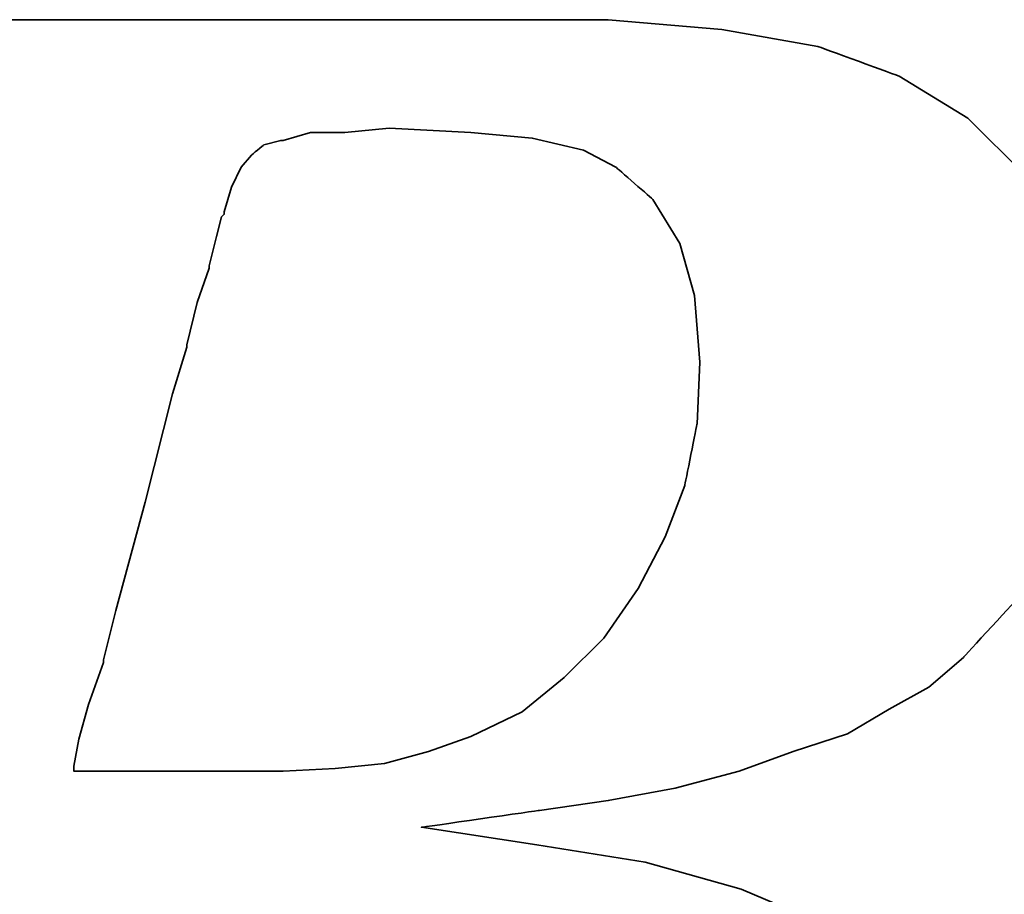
# Model space of a CAD drawing. Header units: millimetres. Extents: x 8 to 430, y 107 to 245.
# Tile 31 of 51: x 309.49 to 313.34, y 146.11 to 149.53. Entities that reach past the tile are written whole.
import ezdxf

# ---------------------------------------------------------------- set-up
doc = ezdxf.new("R2010")
doc.units = ezdxf.units.MM
doc.header["$LTSCALE"] = 0.15
doc.layers.add('DIM', color=4, linetype='CONTINUOUS')
doc.layers.add('layer 1', color=7, linetype='CONTINUOUS')

# ---------------------------------------------------------------- blocks, each defined once
blk = doc.blocks.new('TBI MOTION logo(完整正式版)')
at = {"layer": 'layer 1', "color": 22, "lineweight": 35}
for points, knots in [([(-64.65375, -6.86375), (-64.65375, -6.86375), (-64.84375, -7.29625), (-64.84375, -7.29625), (-64.84375, -7.29625), (-64.84375, -7.29625), (-64.86875, -7.34375), (-64.86875, -7.34375), (-64.86875, -7.34375), (-64.86875, -7.34375), (-64.86875, -7.36875), (-64.86875, -7.36875), (-64.86875, -7.36875), (-64.86875, -7.36875), (-65.15375, -7.65375), (-65.15375, -7.65375), (-65.15375, -7.65375), (-65.15375, -7.65375), (-65.17875, -7.65375), (-65.17875, -7.65375), (-65.17875, -7.65375), (-65.17875, -7.65375), (-65.20375, -7.67875), (-65.20375, -7.67875), (-65.20375, -7.67875), (-65.20375, -7.67875), (-65.58875, -7.87125), (-65.58875, -7.87125), (-65.58875, -7.87125), (-65.58875, -7.87125), (-65.63375, -7.87125), (-65.63375, -7.87125), (-65.63375, -7.87125), (-65.63375, -7.87125), (-65.65875, -7.89375), (-65.65875, -7.89375), (-65.65875, -7.89375), (-65.65875, -7.89375), (-66.09375, -7.94375), (-66.09375, -7.94375), (-66.09375, -7.94375), (-66.09375, -7.94375), (-66.11375, -7.94375), (-66.11375, -7.94375), (-66.11375, -7.94375), (-66.11375, -7.94375), (-66.16375, -7.94375), (-66.16375, -7.94375), (-66.16375, -7.94375), (-66.16375, -7.94375), (-66.30875, -7.94375), (-66.30875, -7.94375), (-66.30875, -7.94375), (-66.30875, -7.94375), (-66.69375, -7.94375), (-66.69375, -7.94375), (-66.69375, -7.94375), (-66.69375, -7.94375), (-67.07375, -7.94375), (-67.07375, -7.94375), (-67.07375, -7.94375), (-67.07375, -7.94375), (-67.12375, -7.94375), (-67.12375, -7.94375), (-67.12375, -7.94375), (-67.12375, -7.94375), (-67.12375, -7.96625), (-67.12375, -7.96625), (-67.12375, -7.96625), (-67.12375, -7.96625), (-67.14875, -7.99125), (-67.14875, -7.99125), (-67.14875, -7.99125), (-67.14875, -7.99125), (-67.24375, -8.34875), (-67.24375, -8.34875), (-67.24375, -8.34875), (-67.24375, -8.34875), (-67.31375, -8.68625), (-67.31375, -8.68625), (-67.31375, -8.68625), (-67.31375, -8.68625), (-67.26875, -8.68625), (-67.26875, -8.68625), (-67.26875, -8.68625), (-67.26875, -8.68625), (-67.07375, -8.68625), (-67.07375, -8.68625), (-67.07375, -8.68625), (-67.07375, -8.68625), (-66.54875, -8.68625), (-66.54875, -8.68625), (-66.54875, -8.68625), (-66.54875, -8.68625), (-65.82625, -8.68625), (-65.82625, -8.68625), (-65.82625, -8.68625), (-65.82625, -8.68625), (-65.01375, -8.68625), (-65.01375, -8.68625), (-65.01375, -8.68625), (-65.01375, -8.68625), (-64.05375, -8.68625), (-64.05375, -8.68625), (-64.05375, -8.68625), (-64.05375, -8.68625), (-62.08375, -8.68625), (-62.08375, -8.68625), (-62.08375, -8.68625), (-62.08375, -8.68625), (-60.06875, -8.68625), (-60.06875, -8.68625), (-60.06875, -8.68625), (-60.06875, -8.68625), (-59.10875, -8.68625), (-59.10875, -8.68625), (-59.10875, -8.68625), (-59.10875, -8.68625), (-58.29375, -8.68625), (-58.29375, -8.68625), (-58.29375, -8.68625), (-58.29375, -8.68625), (-57.57375, -8.68625), (-57.57375, -8.68625), (-57.57375, -8.68625), (-57.57375, -8.68625), (-57.04875, -8.68625), (-57.04875, -8.68625), (-57.04875, -8.68625), (-57.04875, -8.68625), (-56.85375, -8.68625), (-56.85375, -8.68625), (-56.85375, -8.68625), (-56.85375, -8.68625), (-56.70875, -8.68625), (-56.70875, -8.68625), (-56.70875, -8.68625), (-56.70875, -8.68625), (-56.61375, -8.68625), (-56.61375, -8.68625), (-56.61375, -8.68625), (-56.61375, -8.68625), (-56.56875, -8.68625), (-56.56875, -8.68625), (-56.56875, -8.68625), (-56.56875, -8.68625), (-55.65375, -8.63875), (-55.65375, -8.63875), (-55.65375, -8.63875), (-55.65375, -8.63875), (-54.76875, -8.51875), (-54.76875, -8.51875), (-54.76875, -8.51875), (-54.76875, -8.51875), (-53.90375, -8.30375), (-53.90375, -8.30375), (-53.90375, -8.30375), (-53.90375, -8.30375), (-53.08875, -8.03875), (-53.08875, -8.03875), (-53.08875, -8.03875), (-53.08875, -8.03875), (-52.34375, -7.65375), (-52.34375, -7.65375), (-52.34375, -7.65375), (-52.34375, -7.65375), (-51.69875, -7.29625), (-51.69875, -7.29625), (-51.69875, -7.29625), (-51.69875, -7.29625), (-51.21875, -6.91125), (-51.21875, -6.91125), (-51.21875, -6.91125), (-51.21875, -6.91125), (-50.83375, -6.50375), (-50.83375, -6.50375), (-50.83375, -6.50375), (-50.83375, -6.50375), (-50.44875, -5.94875), (-50.44875, -5.94875), (-50.44875, -5.94875), (-50.44875, -5.94875), (-50.13875, -5.30375), (-50.13875, -5.30375), (-50.13875, -5.30375), (-50.13875, -5.30375), (-49.99375, -4.65375), (-49.99375, -4.65375), (-49.99375, -4.65375), (-49.99375, -4.65375), (-49.92375, -3.98375), (-49.92375, -3.98375), (-49.92375, -3.98375), (-49.92375, -3.98375), (-49.99375, -3.19374), (-49.99375, -3.19374), (-49.99375, -3.19374), (-49.99375, -3.19374), (-50.23374, -2.44874), (-50.23374, -2.44874), (-50.23374, -2.44874), (-50.23374, -2.44874), (-50.59375, -1.87374), (-50.59375, -1.87374), (-50.59375, -1.87374), (-50.59375, -1.87374), (-51.09875, -1.31874), (-51.09875, -1.31874), (-51.09875, -1.31874), (-51.09875, -1.31874), (-51.74375, -0.81875), (-51.74375, -0.81875), (-51.74375, -0.81875), (-51.74375, -0.81875), (-52.53875, -0.48125), (-52.53875, -0.48125), (-52.53875, -0.48125), (-52.53875, -0.48125), (-53.47375, -0.21875), (-53.47375, -0.21875), (-53.47375, -0.21875), (-53.47375, -0.21875), (-54.52875, -0.04874), (-54.52875, -0.04874), (-54.52875, -0.04874), (-54.52875, -0.04874), (-55.65375, 0.12125), (-55.65375, 0.12125), (-55.65375, 0.12125), (-55.65375, 0.12125), (-54.50375, 0.28624), (-54.50375, 0.28624), (-54.50375, 0.28624), (-54.50375, 0.28624), (-53.83375, 0.38124), (-53.83375, 0.38124), (-53.83375, 0.38124), (-53.83375, 0.38124), (-53.18375, 0.50125), (-53.18375, 0.50125), (-53.18375, 0.50125), (-53.18375, 0.50125), (-52.55875, 0.66874), (-52.55875, 0.66874), (-52.55875, 0.66874), (-52.55875, 0.66874), (-52.03375, 0.86124), (-52.03375, 0.86124), (-52.03375, 0.86124), (-52.03375, 0.86124), (-51.50374, 1.03124), (-51.50374, 1.03124), (-51.50374, 1.03124), (-51.50374, 1.03124), (-51.09875, 1.27125), (-51.09875, 1.27125), (-51.09875, 1.27125), (-51.09875, 1.27125), (-50.71375, 1.48624), (-50.71375, 1.48624), (-50.71375, 1.48624), (-50.71375, 1.48624), (-50.37625, 1.77625), (-50.37625, 1.77625), (-50.37625, 1.77625), (-50.37625, 1.77625), (-49.82375, 2.37625), (-49.82375, 2.37625), (-49.82375, 2.37625), (-49.82375, 2.37625), (-49.41875, 2.99625), (-49.41875, 2.99625), (-49.41875, 2.99625), (-49.41875, 2.99625), (-49.22375, 3.76625), (-49.22375, 3.76625), (-49.22375, 3.76625), (-49.22375, 3.76625), (-49.15375, 4.50874), (-49.15375, 4.50874), (-49.15375, 4.50874), (-49.15375, 4.50874), (-49.20375, 5.25125), (-49.20375, 5.25125), (-49.20375, 5.25125), (-49.20375, 5.25125), (-49.41875, 5.92625), (-49.41875, 5.92625), (-49.41875, 5.92625), (-49.41875, 5.92625), (-49.77875, 6.47625), (-49.77875, 6.47625), (-49.77875, 6.47625), (-49.77875, 6.47625), (-50.33125, 7.02624), (-50.33125, 7.02624), (-50.33125, 7.02624), (-50.33125, 7.02624), (-51.00125, 7.43625), (-51.00125, 7.43625), (-51.00125, 7.43625), (-51.00125, 7.43625), (-51.79375, 7.72625), (-51.79375, 7.72625), (-51.79375, 7.72625), (-51.79375, 7.72625), (-52.72875, 7.89124), (-52.72875, 7.89124), (-52.72875, 7.89124), (-52.72875, 7.89124), (-53.83375, 7.98625), (-53.83375, 7.98625), (-53.83375, 7.98625), (-53.83375, 7.98625), (-53.92875, 7.98625), (-53.92875, 7.98625), (-53.92875, 7.98625), (-53.92875, 7.98625), (-54.26375, 7.98625), (-54.26375, 7.98625), (-54.26375, 7.98625), (-54.26375, 7.98625), (-54.74375, 7.98625), (-54.74375, 7.98625), (-54.74375, 7.98625), (-54.74375, 7.98625), (-55.36875, 7.98625), (-55.36875, 7.98625), (-55.36875, 7.98625), (-55.36875, 7.98625), (-56.13375, 7.98625), (-56.13375, 7.98625), (-56.13375, 7.98625), (-56.13375, 7.98625), (-56.94875, 7.98625), (-56.94875, 7.98625), (-56.94875, 7.98625), (-56.94875, 7.98625), (-58.77625, 7.98625), (-58.77625, 7.98625), (-58.77625, 7.98625), (-58.77625, 7.98625), (-60.59875, 7.98625), (-60.59875, 7.98625), (-60.59875, 7.98625), (-60.59875, 7.98625), (-61.41375, 7.98625), (-61.41375, 7.98625), (-61.41375, 7.98625), (-61.41375, 7.98625), (-62.17875, 7.98625), (-62.17875, 7.98625), (-62.17875, 7.98625), (-62.17875, 7.98625), (-62.80375, 7.98625), (-62.80375, 7.98625), (-62.80375, 7.98625), (-62.80375, 7.98625), (-63.30625, 7.98625), (-63.30625, 7.98625), (-63.30625, 7.98625), (-63.30625, 7.98625), (-63.57375, 7.98625), (-63.57375, 7.98625), (-63.57375, 7.98625), (-63.57375, 7.98625), (-63.57375, 7.96375), (-63.57375, 7.96375), (-63.57375, 7.96375), (-63.57375, 7.96375), (-63.59875, 7.94125), (-63.59875, 7.94125), (-63.59875, 7.94125), (-63.59875, 7.94125), (-63.69375, 7.55625), (-63.69375, 7.55625), (-63.69375, 7.55625), (-63.69375, 7.55625), (-63.76375, 7.24624), (-63.76375, 7.24624), (-63.76375, 7.24624), (-63.76375, 7.24624), (-63.23875, 7.24624), (-63.23875, 7.24624), (-63.23875, 7.24624), (-63.23875, 7.24624), (-62.75875, 7.24624), (-62.75875, 7.24624), (-62.75875, 7.24624), (-62.75875, 7.24624), (-62.61125, 7.24624), (-62.61125, 7.24624), (-62.61125, 7.24624), (-62.61125, 7.24624), (-62.56625, 7.24624), (-62.56625, 7.24624), (-62.56625, 7.24624), (-62.56625, 7.24624), (-62.22875, 7.24624), (-62.22875, 7.24624), (-62.22875, 7.24624), (-62.22875, 7.24624), (-62.20375, 7.24624), (-62.20375, 7.24624), (-62.20375, 7.24624), (-62.20375, 7.24624), (-62.17875, 7.21875), (-62.17875, 7.21875), (-62.17875, 7.21875), (-62.17875, 7.21875), (-61.96375, 7.17125), (-61.96375, 7.17125), (-61.96375, 7.17125), (-61.96375, 7.17125), (-61.72375, 7.12624), (-61.72375, 7.12624), (-61.72375, 7.12624), (-61.72375, 7.12624), (-61.70375, 7.12624), (-61.70375, 7.12624), (-61.70375, 7.12624), (-61.70375, 7.12624), (-61.55875, 7.07624), (-61.55875, 7.07624), (-61.55875, 7.07624), (-61.55875, 7.07624), (-61.50875, 7.07624), (-61.50875, 7.07624), (-61.50875, 7.07624), (-61.50875, 7.07624), (-61.48375, 7.02624), (-61.48375, 7.02624), (-61.48375, 7.02624), (-61.48375, 7.02624), (-61.31875, 6.83375), (-61.31875, 6.83375), (-61.31875, 6.83375), (-61.31875, 6.83375), (-61.29375, 6.81125), (-61.29375, 6.81125), (-61.29375, 6.81125), (-61.29375, 6.81125), (-61.29375, 6.78625), (-61.29375, 6.78625), (-61.29375, 6.78625), (-61.29375, 6.78625), (-61.19875, 6.50124), (-61.19875, 6.50124), (-61.19875, 6.50124), (-61.19875, 6.50124), (-61.17375, 6.45124), (-61.17375, 6.45124), (-61.17375, 6.45124), (-61.17375, 6.45124), (-61.19875, 6.40625), (-61.19875, 6.40625), (-61.19875, 6.40625), (-61.19875, 6.40625), (-61.26875, 5.99624), (-61.26875, 5.99624), (-61.26875, 5.99624), (-61.26875, 5.99624), (-61.26875, 5.85125), (-61.26875, 5.85125), (-61.26875, 5.85125), (-61.26875, 5.85125), (-61.26875, 5.82625), (-61.26875, 5.82625), (-61.26875, 5.82625), (-61.26875, 5.82625), (-61.29375, 5.80625), (-61.29375, 5.80625), (-61.29375, 5.80625), (-61.29375, 5.80625), (-61.34125, 5.66125), (-61.34125, 5.66125), (-61.34125, 5.66125), (-61.34125, 5.66125), (-61.41375, 5.44625), (-61.41375, 5.44625), (-61.41375, 5.44625), (-61.41375, 5.44625), (-61.48375, 5.15625), (-61.48375, 5.15625), (-61.48375, 5.15625), (-61.48375, 5.15625), (-61.58375, 4.82124), (-61.58375, 4.82124), (-61.58375, 4.82124), (-61.58375, 4.82124), (-61.79875, 4.00375), (-61.79875, 4.00375), (-61.79875, 4.00375), (-61.79875, 4.00375), (-62.05875, 2.99625), (-62.05875, 2.99625), (-62.05875, 2.99625), (-62.05875, 2.99625), (-62.34875, 1.91625), (-62.34875, 1.91625), (-62.34875, 1.91625), (-62.34875, 1.91625), (-62.97375, -0.41124), (-62.97375, -0.41124), (-62.97375, -0.41124), (-62.97375, -0.41124), (-63.59875, -2.75875), (-63.59875, -2.75875), (-63.59875, -2.75875), (-63.59875, -2.75875), (-63.88375, -3.86374), (-63.88375, -3.86374), (-63.88375, -3.86374), (-63.88375, -3.86374), (-64.14875, -4.82374), (-64.14875, -4.82374), (-64.14875, -4.82374), (-64.14875, -4.82374), (-64.36375, -5.64125), (-64.36375, -5.64125), (-64.36375, -5.64125), (-64.36375, -5.64125), (-64.43625, -5.97625), (-64.43625, -5.97625), (-64.43625, -5.97625), (-64.43625, -5.97625), (-64.50875, -6.28625), (-64.50875, -6.28625), (-64.50875, -6.28625), (-64.50875, -6.28625), (-64.50875, -6.30875), (-64.50875, -6.30875), (-64.50875, -6.30875), (-64.50875, -6.30875), (-64.57875, -6.50375), (-64.57875, -6.50375), (-64.57875, -6.50375), (-64.57875, -6.50375), (-64.62875, -6.69625), (-64.62875, -6.69625), (-64.62875, -6.69625), (-64.62875, -6.69625), (-64.62875, -6.76875), (-64.62875, -6.76875), (-64.62875, -6.76875), (-64.62875, -6.76875), (-64.62875, -6.81375), (-64.62875, -6.81375), (-64.62875, -6.81375), (-64.62875, -6.81375), (-64.62875, -6.83875), (-64.62875, -6.83875), (-64.62875, -6.83875), (-64.62875, -6.83875), (-64.65375, -6.86375), (-64.65375, -6.86375)], [0, 0, 0, 0, 0.0071942, 0.0071942, 0.0071942, 0.0071943, 0.0143885, 0.0143885, 0.0143885, 0.0143885, 0.0215827, 0.0215827, 0.0215827, 0.0215827, 0.028777, 0.028777, 0.028777, 0.028777, 0.0359712, 0.0359712, 0.0359712, 0.0359712, 0.0431655, 0.0431655, 0.0431655, 0.0431655, 0.0503597, 0.0503597, 0.0503597, 0.0503597, 0.057554, 0.057554, 0.057554, 0.057554, 0.0647482, 0.0647482, 0.0647482, 0.0647482, 0.0719424, 0.0719424, 0.0719424, 0.0719425, 0.0791367, 0.0791367, 0.0791367, 0.0791367, 0.0863309, 0.0863309, 0.0863309, 0.0863309, 0.0935252, 0.0935252, 0.0935252, 0.0935252, 0.1007194, 0.1007194, 0.1007194, 0.1007194, 0.1079137, 0.1079137, 0.1079137, 0.1079137, 0.1151079, 0.1151079, 0.1151079, 0.1151079, 0.1223022, 0.1223022, 0.1223022, 0.1223022, 0.1294964, 0.1294964, 0.1294964, 0.1294964, 0.1366906, 0.1366906, 0.1366906, 0.1366907, 0.1438849, 0.1438849, 0.1438849, 0.1438849, 0.1510791, 0.1510791, 0.1510791, 0.1510791, 0.1582734, 0.1582734, 0.1582734, 0.1582734, 0.1654676, 0.1654676, 0.1654676, 0.1654676, 0.1726619, 0.1726619, 0.1726619, 0.1726619, 0.1798561, 0.1798561, 0.1798561, 0.1798561, 0.1870504, 0.1870504, 0.1870504, 0.1870504, 0.1942446, 0.1942446, 0.1942446, 0.1942446, 0.2014388, 0.2014388, 0.2014388, 0.2014389, 0.2086331, 0.2086331, 0.2086331, 0.2086331, 0.2158273, 0.2158273, 0.2158273, 0.2158273, 0.2230216, 0.2230216, 0.2230216, 0.2230216, 0.2302158, 0.2302158, 0.2302158, 0.2302158, 0.2374101, 0.2374101, 0.2374101, 0.2374101, 0.2446043, 0.2446043, 0.2446043, 0.2446043, 0.2517986, 0.2517986, 0.2517986, 0.2517986, 0.2589928, 0.2589928, 0.2589928, 0.2589928, 0.2661871, 0.2661871, 0.2661871, 0.2661871, 0.2733813, 0.2733813, 0.2733813, 0.2733813, 0.2805755, 0.2805755, 0.2805755, 0.2805755, 0.2877698, 0.2877698, 0.2877698, 0.2877698, 0.294964, 0.294964, 0.294964, 0.294964, 0.3021583, 0.3021583, 0.3021583, 0.3021583, 0.3093525, 0.3093525, 0.3093525, 0.3093525, 0.3165468, 0.3165468, 0.3165468, 0.3165468, 0.323741, 0.323741, 0.323741, 0.323741, 0.3309353, 0.3309353, 0.3309353, 0.3309353, 0.3381295, 0.3381295, 0.3381295, 0.3381295, 0.3453237, 0.3453237, 0.3453237, 0.3453238, 0.352518, 0.352518, 0.352518, 0.352518, 0.3597122, 0.3597122, 0.3597122, 0.3597122, 0.3669065, 0.3669065, 0.3669065, 0.3669065, 0.3741007, 0.3741007, 0.3741007, 0.3741007, 0.381295, 0.381295, 0.381295, 0.381295, 0.3884892, 0.3884892, 0.3884892, 0.3884892, 0.3956835, 0.3956835, 0.3956835, 0.3956835, 0.4028777, 0.4028777, 0.4028777, 0.4028777, 0.4100719, 0.4100719, 0.4100719, 0.410072, 0.4172662, 0.4172662, 0.4172662, 0.4172662, 0.4244604, 0.4244604, 0.4244604, 0.4244604, 0.4316547, 0.4316547, 0.4316547, 0.4316547, 0.4388489, 0.4388489, 0.4388489, 0.4388489, 0.4460432, 0.4460432, 0.4460432, 0.4460432, 0.4532374, 0.4532374, 0.4532374, 0.4532374, 0.4604317, 0.4604317, 0.4604317, 0.4604317, 0.4676259, 0.4676259, 0.4676259, 0.4676259, 0.4748201, 0.4748201, 0.4748201, 0.4748202, 0.4820144, 0.4820144, 0.4820144, 0.4820144, 0.4892086, 0.4892086, 0.4892086, 0.4892086, 0.4964029, 0.4964029, 0.4964029, 0.4964029, 0.5035971, 0.5035971, 0.5035971, 0.5035971, 0.5107914, 0.5107914, 0.5107914, 0.5107914, 0.5179856, 0.5179856, 0.5179856, 0.5179856, 0.5251799, 0.5251799, 0.5251799, 0.5251799, 0.5323741, 0.5323741, 0.5323741, 0.5323741, 0.5395683, 0.5395683, 0.5395683, 0.5395684, 0.5467626, 0.5467626, 0.5467626, 0.5467626, 0.5539568, 0.5539568, 0.5539568, 0.5539568, 0.5611511, 0.5611511, 0.5611511, 0.5611511, 0.5683453, 0.5683453, 0.5683453, 0.5683453, 0.5755396, 0.5755396, 0.5755396, 0.5755396, 0.5827338, 0.5827338, 0.5827338, 0.5827338, 0.5899281, 0.5899281, 0.5899281, 0.5899281, 0.5971223, 0.5971223, 0.5971223, 0.5971223, 0.6043165, 0.6043165, 0.6043165, 0.6043166, 0.6115108, 0.6115108, 0.6115108, 0.6115108, 0.618705, 0.618705, 0.618705, 0.618705, 0.6258993, 0.6258993, 0.6258993, 0.6258993, 0.6330935, 0.6330935, 0.6330935, 0.6330935, 0.6402878, 0.6402878, 0.6402878, 0.6402878, 0.647482, 0.647482, 0.647482, 0.647482, 0.6546763, 0.6546763, 0.6546763, 0.6546763, 0.6618705, 0.6618705, 0.6618705, 0.6618705, 0.6690647, 0.6690647, 0.6690647, 0.6690648, 0.676259, 0.676259, 0.676259, 0.676259, 0.6834532, 0.6834532, 0.6834532, 0.6834532, 0.6906475, 0.6906475, 0.6906475, 0.6906475, 0.6978417, 0.6978417, 0.6978417, 0.6978417, 0.705036, 0.705036, 0.705036, 0.705036, 0.7122302, 0.7122302, 0.7122302, 0.7122302, 0.7194245, 0.7194245, 0.7194245, 0.7194245, 0.7266187, 0.7266187, 0.7266187, 0.7266187, 0.7338129, 0.7338129, 0.7338129, 0.733813, 0.7410072, 0.7410072, 0.7410072, 0.7410072, 0.7482014, 0.7482014, 0.7482014, 0.7482014, 0.7553957, 0.7553957, 0.7553957, 0.7553957, 0.7625899, 0.7625899, 0.7625899, 0.7625899, 0.7697842, 0.7697842, 0.7697842, 0.7697842, 0.7769784, 0.7769784, 0.7769784, 0.7769784, 0.7841727, 0.7841727, 0.7841727, 0.7841727, 0.7913669, 0.7913669, 0.7913669, 0.7913669, 0.7985612, 0.7985612, 0.7985612, 0.7985612, 0.8057554, 0.8057554, 0.8057554, 0.8057554, 0.8129496, 0.8129496, 0.8129496, 0.8129497, 0.8201439, 0.8201439, 0.8201439, 0.8201439, 0.8273381, 0.8273381, 0.8273381, 0.8273381, 0.8345324, 0.8345324, 0.8345324, 0.8345324, 0.8417266, 0.8417266, 0.8417266, 0.8417266, 0.8489209, 0.8489209, 0.8489209, 0.8489209, 0.8561151, 0.8561151, 0.8561151, 0.8561151, 0.8633094, 0.8633094, 0.8633094, 0.8633094, 0.8705036, 0.8705036, 0.8705036, 0.8705036, 0.8776978, 0.8776978, 0.8776978, 0.8776979, 0.8848921, 0.8848921, 0.8848921, 0.8848921, 0.8920863, 0.8920863, 0.8920863, 0.8920863, 0.8992806, 0.8992806, 0.8992806, 0.8992806, 0.9064748, 0.9064748, 0.9064748, 0.9064748, 0.9136691, 0.9136691, 0.9136691, 0.9136691, 0.9208633, 0.9208633, 0.9208633, 0.9208633, 0.9280576, 0.9280576, 0.9280576, 0.9280576, 0.9352518, 0.9352518, 0.9352518, 0.9352518, 0.942446, 0.942446, 0.942446, 0.9424461, 0.9496403, 0.9496403, 0.9496403, 0.9496403, 0.9568345, 0.9568345, 0.9568345, 0.9568345, 0.9640288, 0.9640288, 0.9640288, 0.9640288, 0.971223, 0.971223, 0.971223, 0.971223, 0.9784173, 0.9784173, 0.9784173, 0.9784173, 0.9856115, 0.9856115, 0.9856115, 0.9856115, 0.9928058, 0.9928058, 0.9928058, 0.9928058, 1, 1, 1, 1]), ([(-57.50375, 6.35625), (-57.50375, 6.35625), (-57.57375, 6.11625), (-57.57375, 6.11625), (-57.57375, 6.11625), (-57.57375, 6.11625), (-57.57375, 6.09125), (-57.57375, 6.09125), (-57.57375, 6.09125), (-57.57375, 6.09125), (-57.59875, 6.06625), (-57.59875, 6.06625), (-57.59875, 6.06625), (-57.59875, 6.06625), (-57.64875, 5.87625), (-57.64875, 5.87625), (-57.64875, 5.87625), (-57.64875, 5.87625), (-57.71875, 5.58875), (-57.71875, 5.58875), (-57.71875, 5.58875), (-57.71875, 5.58875), (-57.71875, 5.56625), (-57.71875, 5.56625), (-57.71875, 5.56625), (-57.71875, 5.56625), (-57.83875, 5.23125), (-57.83875, 5.23125), (-57.83875, 5.23125), (-57.83875, 5.23125), (-57.93625, 4.82124), (-57.93625, 4.82124), (-57.93625, 4.82124), (-57.93625, 4.82124), (-57.93625, 4.79624), (-57.93625, 4.79624), (-57.93625, 4.79624), (-57.93625, 4.79624), (-58.07875, 4.34125), (-58.07875, 4.34125), (-58.07875, 4.34125), (-58.07875, 4.34125), (-58.34375, 3.28625), (-58.34375, 3.28625), (-58.34375, 3.28625), (-58.34375, 3.28625), (-58.62875, 2.23124), (-58.62875, 2.23124), (-58.62875, 2.23124), (-58.62875, 2.23124), (-58.74875, 1.75125), (-58.74875, 1.75125), (-58.74875, 1.75125), (-58.74875, 1.75125), (-58.74875, 1.72625), (-58.74875, 1.72625), (-58.74875, 1.72625), (-58.74875, 1.72625), (-58.89375, 1.31625), (-58.89375, 1.31625), (-58.89375, 1.31625), (-58.89375, 1.31625), (-58.98875, 0.98124), (-58.98875, 0.98124), (-58.98875, 0.98124), (-58.98875, 0.98124), (-59.03875, 0.71625), (-59.03875, 0.71625), (-59.03875, 0.71625), (-59.03875, 0.71625), (-59.03875, 0.66874), (-59.03875, 0.66874), (-59.03875, 0.66874), (-59.03875, 0.66874), (-58.91875, 0.66874), (-58.91875, 0.66874), (-58.91875, 0.66874), (-58.91875, 0.66874), (-58.53375, 0.66874), (-58.53375, 0.66874), (-58.53375, 0.66874), (-58.53375, 0.66874), (-58.10375, 0.66874), (-58.10375, 0.66874), (-58.10375, 0.66874), (-58.10375, 0.66874), (-57.66875, 0.66874), (-57.66875, 0.66874), (-57.66875, 0.66874), (-57.66875, 0.66874), (-57.33375, 0.66874), (-57.33375, 0.66874), (-57.33375, 0.66874), (-57.33375, 0.66874), (-57.09375, 0.66874), (-57.09375, 0.66874), (-57.09375, 0.66874), (-57.09375, 0.66874), (-56.99875, 0.66874), (-56.99875, 0.66874), (-56.99875, 0.66874), (-56.99875, 0.66874), (-56.49375, 0.69374), (-56.49375, 0.69374), (-56.49375, 0.69374), (-56.49375, 0.69374), (-56.01375, 0.74374), (-56.01375, 0.74374), (-56.01375, 0.74374), (-56.01375, 0.74374), (-55.58375, 0.86124), (-55.58375, 0.86124), (-55.58375, 0.86124), (-55.58375, 0.86124), (-55.17375, 1.00624), (-55.17375, 1.00624), (-55.17375, 1.00624), (-55.17375, 1.00624), (-54.67375, 1.24625), (-54.67375, 1.24625), (-54.67375, 1.24625), (-54.67375, 1.24625), (-54.26375, 1.58124), (-54.26375, 1.58124), (-54.26375, 1.58124), (-54.26375, 1.58124), (-53.87875, 1.96374), (-53.87875, 1.96374), (-53.87875, 1.96374), (-53.87875, 1.96374), (-53.54375, 2.44625), (-53.54375, 2.44625), (-53.54375, 2.44625), (-53.54375, 2.44625), (-53.27875, 2.95125), (-53.27875, 2.95125), (-53.27875, 2.95125), (-53.27875, 2.95125), (-53.08875, 3.45124), (-53.08875, 3.45124), (-53.08875, 3.45124), (-53.08875, 3.45124), (-52.96875, 4.05124), (-52.96875, 4.05124), (-52.96875, 4.05124), (-52.96875, 4.05124), (-52.94375, 4.65125), (-52.94375, 4.65125), (-52.94375, 4.65125), (-52.94375, 4.65125), (-52.99375, 5.30125), (-52.99375, 5.30125), (-52.99375, 5.30125), (-52.99375, 5.30125), (-53.13875, 5.80625), (-53.13875, 5.80625), (-53.13875, 5.80625), (-53.13875, 5.80625), (-53.39875, 6.23625), (-53.39875, 6.23625), (-53.39875, 6.23625), (-53.39875, 6.23625), (-53.75875, 6.54875), (-53.75875, 6.54875), (-53.75875, 6.54875), (-53.75875, 6.54875), (-54.07375, 6.71625), (-54.07375, 6.71625), (-54.07375, 6.71625), (-54.07375, 6.71625), (-54.57375, 6.83375), (-54.57375, 6.83375), (-54.57375, 6.83375), (-54.57375, 6.83375), (-55.17375, 6.88625), (-55.17375, 6.88625), (-55.17375, 6.88625), (-55.17375, 6.88625), (-55.96875, 6.93125), (-55.96875, 6.93125), (-55.96875, 6.93125), (-55.96875, 6.93125), (-56.39875, 6.88625), (-56.39875, 6.88625), (-56.39875, 6.88625), (-56.39875, 6.88625), (-56.42125, 6.88625), (-56.42125, 6.88625), (-56.42125, 6.88625), (-56.42125, 6.88625), (-56.73375, 6.88625), (-56.73375, 6.88625), (-56.73375, 6.88625), (-56.73375, 6.88625), (-56.99875, 6.81125), (-56.99875, 6.81125), (-56.99875, 6.81125), (-56.99875, 6.81125), (-57.02375, 6.81125), (-57.02375, 6.81125), (-57.02375, 6.81125), (-57.02375, 6.81125), (-57.18875, 6.76625), (-57.18875, 6.76625), (-57.18875, 6.76625), (-57.18875, 6.76625), (-57.30875, 6.66625), (-57.30875, 6.66625), (-57.30875, 6.66625), (-57.30875, 6.66625), (-57.40875, 6.54875), (-57.40875, 6.54875), (-57.40875, 6.54875), (-57.40875, 6.54875), (-57.50375, 6.35625), (-57.50375, 6.35625)], [0, 0, 0, 0, 0.0185185, 0.0185185, 0.0185185, 0.0185185, 0.037037, 0.037037, 0.037037, 0.037037, 0.0555556, 0.0555556, 0.0555556, 0.0555556, 0.0740741, 0.0740741, 0.0740741, 0.0740741, 0.0925926, 0.0925926, 0.0925926, 0.0925926, 0.1111111, 0.1111111, 0.1111111, 0.1111111, 0.1296296, 0.1296296, 0.1296296, 0.1296296, 0.1481481, 0.1481481, 0.1481481, 0.1481482, 0.1666667, 0.1666667, 0.1666667, 0.1666667, 0.1851852, 0.1851852, 0.1851852, 0.1851852, 0.2037037, 0.2037037, 0.2037037, 0.2037037, 0.2222222, 0.2222222, 0.2222222, 0.2222222, 0.2407407, 0.2407407, 0.2407407, 0.2407408, 0.2592593, 0.2592593, 0.2592593, 0.2592593, 0.2777778, 0.2777778, 0.2777778, 0.2777778, 0.2962963, 0.2962963, 0.2962963, 0.2962963, 0.3148148, 0.3148148, 0.3148148, 0.3148148, 0.3333333, 0.3333333, 0.3333333, 0.3333333, 0.3518519, 0.3518519, 0.3518519, 0.3518519, 0.3703704, 0.3703704, 0.3703704, 0.3703704, 0.3888889, 0.3888889, 0.3888889, 0.3888889, 0.4074074, 0.4074074, 0.4074074, 0.4074074, 0.4259259, 0.4259259, 0.4259259, 0.4259259, 0.4444444, 0.4444444, 0.4444444, 0.4444445, 0.462963, 0.462963, 0.462963, 0.462963, 0.4814815, 0.4814815, 0.4814815, 0.4814815, 0.5, 0.5, 0.5, 0.5, 0.5185185, 0.5185185, 0.5185185, 0.5185185, 0.537037, 0.537037, 0.537037, 0.537037, 0.5555556, 0.5555556, 0.5555556, 0.5555556, 0.5740741, 0.5740741, 0.5740741, 0.5740741, 0.5925926, 0.5925926, 0.5925926, 0.5925926, 0.6111111, 0.6111111, 0.6111111, 0.6111111, 0.6296296, 0.6296296, 0.6296296, 0.6296296, 0.6481481, 0.6481481, 0.6481481, 0.6481482, 0.6666667, 0.6666667, 0.6666667, 0.6666667, 0.6851852, 0.6851852, 0.6851852, 0.6851852, 0.7037037, 0.7037037, 0.7037037, 0.7037037, 0.7222222, 0.7222222, 0.7222222, 0.7222222, 0.7407407, 0.7407407, 0.7407407, 0.7407408, 0.7592593, 0.7592593, 0.7592593, 0.7592593, 0.7777778, 0.7777778, 0.7777778, 0.7777778, 0.7962963, 0.7962963, 0.7962963, 0.7962963, 0.8148148, 0.8148148, 0.8148148, 0.8148148, 0.8333333, 0.8333333, 0.8333333, 0.8333333, 0.8518519, 0.8518519, 0.8518519, 0.8518519, 0.8703704, 0.8703704, 0.8703704, 0.8703704, 0.8888889, 0.8888889, 0.8888889, 0.8888889, 0.9074074, 0.9074074, 0.9074074, 0.9074074, 0.9259259, 0.9259259, 0.9259259, 0.9259259, 0.9444444, 0.9444444, 0.9444444, 0.9444445, 0.962963, 0.962963, 0.962963, 0.962963, 0.9814815, 0.9814815, 0.9814815, 0.9814815, 1, 1, 1, 1])]:
    blk.add_open_spline(points, degree=3, knots=knots, dxfattribs=at)

msp = doc.modelspace()

# ---------------------------------------------------------------- block references
at = {"layer": 'DIM', "color": 7, "xscale": 0.4013856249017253, "yscale": 0.4013856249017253, "zscale": 0.4013856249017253}
msp.add_blockref('TBI MOTION logo(完整正式版)', (333.4036, 146.3208), dxfattribs=at)

doc.saveas('drawing.dxf')
